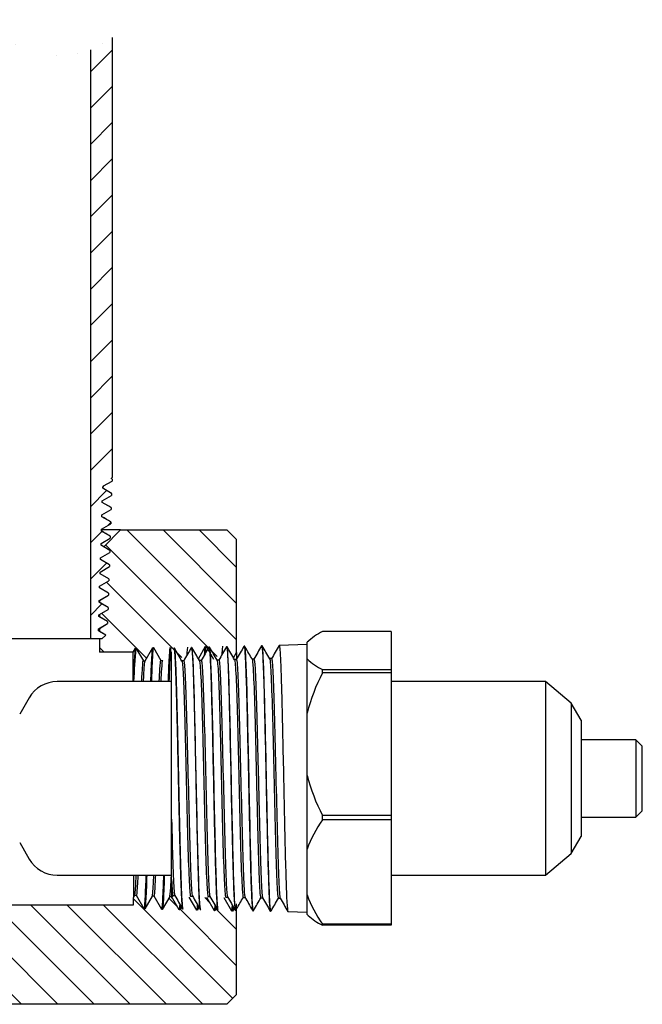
# Paper-space layout 'Blatt1' of a CAD drawing. Header units: millimetres. Extents: x 1 to 1549, y -85 to 184.
# Tile 9 of 9: x 1472 to 1549, y 23 to 145. Entities that reach past the tile are written whole.
import ezdxf

# ---------------------------------------------------------------- set-up
doc = ezdxf.new("R2010")
doc.units = ezdxf.units.MM
for name, color, linetype in [('1.25NPT_ADAPTER', 7, 'Continuous'), ('9157K45_STANDARD', 7, 'Continuous'), ('Default', 7, 'Continuous'), ('IFC-1N25-1N0-SRD', 7, 'Continuous'), ('SRD_FPC_EHEDG_20', 7, 'Continuous')]:
    doc.layers.add(name, color=color, linetype=linetype)

# ---------------------------------------------------------------- blocks, each defined once
blk = doc.blocks.new('SE19')
at = {"layer": '9157K45_STANDARD', "linetype": 'Continuous'}
h = blk.add_hatch(dxfattribs=at)
h.set_pattern_fill('LINE', angle=45, style=0)
edge = h.paths.add_edge_path()
edge.add_arc((1476.94, 151.53), 11.13, 290.9322, 306.8699, ccw=False)
edge.add_line((1480.92, 141.13), (1480.92, 68.12))
edge.add_line((1480.92, 68.12), (1482.36, 68.12))
edge.add_line((1482.36, 68.12), (1482.84, 68.58))
edge.add_line((1482.84, 68.58), (1481.91, 69.11))
edge.add_line((1481.91, 69.11), (1481.91, 69.34))
edge.add_line((1481.91, 69.34), (1483.06, 70))
edge.add_line((1483.06, 70), (1483.06, 70.25))
edge.add_line((1483.06, 70.25), (1481.96, 70.88))
edge.add_line((1481.96, 70.88), (1481.96, 71.1))
edge.add_line((1481.96, 71.1), (1483.11, 71.77))
edge.add_line((1483.11, 71.77), (1483.12, 72.01))
edge.add_line((1483.12, 72.01), (1482.02, 72.65))
edge.add_line((1482.02, 72.65), (1482.02, 72.87))
edge.add_line((1482.02, 72.87), (1483.17, 73.53))
edge.add_line((1483.17, 73.53), (1483.17, 73.78))
edge.add_line((1483.17, 73.78), (1482.07, 74.42))
edge.add_line((1482.07, 74.42), (1482.07, 74.64))
edge.add_line((1482.07, 74.64), (1483.22, 75.3))
edge.add_line((1483.22, 75.3), (1483.23, 75.55))
edge.add_line((1483.23, 75.55), (1482.13, 76.18))
edge.add_line((1482.13, 76.18), (1482.13, 76.4))
edge.add_line((1482.13, 76.4), (1483.28, 77.07))
edge.add_line((1483.28, 77.07), (1483.28, 77.31))
edge.add_line((1483.28, 77.31), (1482.18, 77.95))
edge.add_line((1482.18, 77.95), (1482.18, 78.17))
edge.add_line((1482.18, 78.17), (1483.33, 78.83))
edge.add_line((1483.33, 78.83), (1483.34, 79.08))
edge.add_line((1483.34, 79.08), (1482.24, 79.72))
edge.add_line((1482.24, 79.72), (1482.24, 79.94))
edge.add_line((1482.24, 79.94), (1483.39, 80.6))
edge.add_line((1483.39, 80.6), (1483.39, 80.85))
edge.add_line((1483.39, 80.85), (1482.29, 81.48))
edge.add_line((1482.29, 81.48), (1482.29, 81.7))
edge.add_line((1482.29, 81.7), (1483.44, 82.37))
edge.add_line((1483.44, 82.37), (1483.45, 82.61))
edge.add_line((1483.45, 82.61), (1482.35, 83.25))
edge.add_line((1482.35, 83.25), (1482.35, 83.47))
edge.add_line((1482.35, 83.47), (1483.5, 84.13))
edge.add_line((1483.5, 84.13), (1483.5, 84.38))
edge.add_line((1483.5, 84.38), (1482.4, 85.02))
edge.add_line((1482.4, 85.02), (1482.4, 85.24))
edge.add_line((1482.4, 85.24), (1483.55, 85.9))
edge.add_line((1483.55, 85.9), (1483.56, 86.15))
edge.add_line((1483.56, 86.15), (1482.46, 86.78))
edge.add_line((1482.46, 86.78), (1482.46, 86.96))
edge.add_line((1482.46, 86.96), (1482.56, 87.06))
edge.add_line((1482.56, 87.06), (1483.61, 87.67))
edge.add_line((1483.61, 87.67), (1483.61, 87.92))
edge.add_line((1483.61, 87.92), (1483.48, 87.99))
edge.add_line((1483.48, 87.99), (1483.62, 88.13))
edge.add_line((1483.62, 88.13), (1483.62, 142.63))
at = {"layer": 'IFC-1N25-1N0-SRD', "linetype": 'Continuous'}
h = blk.add_hatch(dxfattribs=at)
h.set_pattern_fill('LINE', angle=135, style=0)
h.paths.add_polyline_path([(1496.44, 65.6), (1497.39, 67.25), (1497.46, 67.25), (1498.38, 65.66), (1498.61, 65.66), (1499.06, 66.43), (1499.06, 80.42), (1497.86, 81.62), (1484.66, 81.62), (1482.57, 79.53), (1483.34, 79.08), (1483.33, 78.83), (1482.18, 78.17), (1482.18, 77.95), (1483.28, 77.31), (1483.28, 77.07), (1482.13, 76.4), (1482.13, 76.18), (1483.23, 75.55), (1483.22, 75.3), (1482.07, 74.64), (1482.07, 74.42), (1483.17, 73.78), (1483.17, 73.53), (1482.04, 72.88), (1482.04, 72.64), (1483.12, 72.01), (1483.11, 71.77), (1482.04, 71.14), (1482.04, 70.84), (1483.06, 70.25), (1483.06, 70), (1482.04, 69.41), (1482.04, 69.04), (1482.83, 68.58), (1482.36, 68.12), (1482.04, 68.12), (1482.04, 66.48), (1486.22, 66.48), (1486.22, 66.48), (1486.5, 66.97), (1486.57, 66.97), (1487.49, 65.38), (1487.73, 65.38), (1488.68, 67.03), (1488.75, 67.03), (1489.67, 65.43), (1489.9, 65.43), (1490.86, 67.08), (1490.92, 67.08), (1491.84, 65.49), (1492.08, 65.49), (1493.03, 67.14), (1493.1, 67.14), (1494.02, 65.55), (1494.26, 65.55), (1495.21, 67.19), (1495.28, 67.2), (1496.2, 65.6)])
h = blk.add_hatch(dxfattribs=at)
h.set_pattern_fill('LINE', angle=135, style=0)
h.paths.add_polyline_path([(1499.06, 24.02), (1499.06, 35.26), (1498.54, 34.36), (1498.48, 34.37), (1497.52, 36.01), (1497.29, 36.01), (1496.37, 34.42), (1496.3, 34.42), (1495.35, 36.07), (1495.11, 36.07), (1494.19, 34.48), (1494.12, 34.48), (1493.17, 36.12), (1492.93, 36.12), (1492.01, 34.53), (1491.94, 34.53), (1490.99, 36.18), (1490.76, 36.18), (1489.83, 34.59), (1489.77, 34.59), (1488.82, 36.24), (1488.58, 36.24), (1487.66, 34.64), (1487.59, 34.64), (1486.64, 36.29), (1486.4, 36.29), (1486.26, 36.05), (1486.26, 35.17), (1454.26, 35.17), (1449.71, 36.82), (1393.27, 36.82), (1390.16, 38.61), (1389.69, 38.13), (1389.09, 39.17), (1388.87, 39.17), (1388.2, 38.02), (1387.95, 38.01), (1387.32, 39.11), (1387.1, 39.11), (1386.44, 37.97), (1386.19, 37.96), (1385.55, 39.06), (1385.33, 39.06), (1384.67, 37.91), (1384.42, 37.9), (1383.79, 39), (1383.56, 39), (1382.9, 37.86), (1382.65, 37.85), (1382.02, 38.95), (1381.8, 38.95), (1381.13, 37.8), (1380.89, 37.79), (1380.25, 38.89), (1380.03, 38.89), (1379.37, 37.75), (1379.12, 37.74), (1378.48, 38.84), (1378.26, 38.84), (1377.6, 37.69), (1377.35, 37.68), (1376.72, 38.78), (1376.5, 38.78), (1375.83, 37.64), (1375.59, 37.63), (1375.06, 38.54), (1375.06, 24.02), (1376.26, 22.82), (1497.86, 22.82)])
at = {"layer": '1.25NPT_ADAPTER', "color": 7, "linetype": 'Continuous'}
for p, q in [((1518.21, 69.03), (1509.7, 69.03)), ((1518.21, 69.03), (1518.21, 64.29)), ((1497.86, 67.14), (1497.8, 67.14)), ((1500.06, 67.2), (1499.98, 67.19)), ((1502.21, 67.25), (1502.16, 67.25)), ((1507.81, 67.4), (1504.33, 67.31)), ((1507.91, 67.8), (1507.81, 67.7)), ((1507.81, 67.7), (1507.81, 67.7)), ((1507.81, 67.28), (1507.81, 67.7)), ((1507.81, 66.04), (1507.81, 67.28)), ((1490.98, 45.76), (1490.98, 66.49)), ((1491.35, 66.97), (1491.27, 66.97)), ((1493.5, 67.03), (1493.45, 67.03)), ((1495.7, 67.08), (1495.62, 67.08)), ((1507.81, 65.63), (1507.81, 66.04)), ((1492.49, 65.38), (1492.26, 65.38)), ((1494.67, 65.43), (1494.44, 65.43)), ((1496.85, 65.49), (1496.62, 65.49)), ((1499.03, 65.55), (1498.8, 65.55)), ((1501.2, 65.6), (1500.97, 65.6)), ((1503.38, 65.66), (1503.15, 65.66)), ((1507.81, 58.92), (1507.81, 65.63)), ((1518.21, 64.29), (1509.7, 64.29)), ((1509.7, 63.89), (1509.7, 64.29)), ((1518.21, 63.89), (1509.7, 63.89)), ((1518.21, 64.29), (1518.21, 63.89)), ((1518.21, 63.89), (1518.21, 46.24)), ((1507.81, 57.37), (1507.81, 58.92)), ((1507.81, 52.75), (1507.81, 57.37)), ((1507.81, 51.2), (1507.81, 52.75)), ((1507.81, 42.05), (1507.81, 51.2)), ((1490.98, 38.29), (1490.98, 45.76)), ((1518.21, 46.24), (1509.7, 46.24)), ((1509.7, 45.68), (1509.7, 46.24)), ((1518.21, 45.68), (1509.7, 45.68)), ((1518.21, 46.24), (1518.21, 45.68)), ((1518.21, 45.68), (1518.21, 32.76)), ((1507.81, 40.91), (1507.81, 42.05)), ((1507.81, 37.53), (1507.81, 40.91)), ((1490.98, 38.29), (1490.98, 35.96)), ((1507.81, 36.4), (1507.81, 37.53)), ((1490.99, 35.97), (1491.18, 36.29)), ((1491.17, 36.29), (1491.4, 36.29)), ((1493.35, 36.24), (1493.58, 36.24)), ((1495.52, 36.18), (1495.75, 36.18)), ((1497.7, 36.12), (1497.93, 36.12)), ((1499.88, 36.07), (1500.11, 36.07)), ((1502.05, 36.01), (1502.28, 36.01)), ((1504.23, 35.96), (1504.46, 35.96)), ((1507.81, 33.94), (1507.81, 36.4)), ((1492.36, 34.64), (1492.43, 34.64)), ((1494.54, 34.59), (1494.6, 34.59)), ((1496.71, 34.53), (1496.78, 34.53)), ((1498.89, 34.48), (1498.95, 34.48)), ((1501.07, 34.42), (1501.14, 34.42)), ((1503.24, 34.37), (1503.31, 34.36)), ((1505.42, 34.31), (1507.81, 34.25)), ((1507.81, 33.94), (1507.91, 33.84)), ((1518.21, 32.76), (1509.7, 32.76)), ((1509.7, 32.61), (1509.7, 32.76)), ((1518.21, 32.61), (1509.7, 32.61)), ((1518.21, 32.76), (1518.21, 32.61))]:
    blk.add_line(p, q, dxfattribs=at)
for centre, radius, start, end in [((1512.86, 62.52), 7.23, 115.9157, 134.3304), ((1512.86, 70.8), 7.23, 225.6696, 244.0843), ((1530.66, 53.05), 23.6, 152.6619, 165.5915), ((1530.66, 57.07), 23.6, 194.4085, 207.3381), ((1521.75, 37.09), 14.8, 144.52, 160.4314), ((1521.75, 41.35), 14.8, 199.5686, 215.48), ((1512.86, 39.12), 7.23, 226.8146, 244.0843)]:
    blk.add_arc(centre, radius, start, end, dxfattribs=at)
for points in [[(1497.79, 67.13), (1497.47, 66.58), (1497.16, 66.04), (1496.84, 65.49)], [(1498.8, 65.53), (1498.49, 66.07), (1498.18, 66.6), (1497.88, 67.14)], [(1499.96, 67.18), (1499.65, 66.64), (1499.34, 66.09), (1499.02, 65.55)], [(1500.98, 65.59), (1500.73, 66.02), (1500.42, 66.56), (1500.05, 67.19)], [(1502.14, 67.24), (1501.83, 66.7), (1501.51, 66.15), (1501.2, 65.6)], [(1503.16, 65.65), (1502.85, 66.18), (1502.54, 66.72), (1502.23, 67.25)], [(1504.32, 67.29), (1504.01, 66.75), (1503.69, 66.21), (1503.37, 65.66)], [(1492.27, 65.37), (1491.96, 65.9), (1491.65, 66.44), (1491.34, 66.97)], [(1493.43, 67.02), (1493.12, 66.47), (1492.8, 65.93), (1492.49, 65.38)], [(1494.45, 65.42), (1494.14, 65.96), (1493.83, 66.49), (1493.52, 67.03)], [(1495.61, 67.07), (1495.3, 66.53), (1494.98, 65.98), (1494.66, 65.43)], [(1496.63, 65.48), (1496.32, 66.01), (1496.01, 66.55), (1495.7, 67.08)], [(1491.39, 36.31), (1491.71, 35.75), (1492.03, 35.2), (1492.34, 34.66)], [(1493.57, 36.25), (1493.89, 35.7), (1494.21, 35.15), (1494.52, 34.6)], [(1495.75, 36.19), (1496.07, 35.64), (1496.38, 35.09), (1496.7, 34.55)], [(1497.92, 36.14), (1498.24, 35.58), (1498.56, 35.03), (1498.88, 34.49)], [(1499.06, 34.64), (1499.33, 35.12), (1499.61, 35.59), (1499.88, 36.07)], [(1500.1, 36.08), (1500.38, 35.6), (1500.7, 35.05), (1501.05, 34.43)], [(1501.15, 34.44), (1501.47, 34.99), (1501.78, 35.52), (1502.06, 36.01)], [(1502.28, 36.03), (1502.6, 35.47), (1502.91, 34.92), (1503.23, 34.38)], [(1503.32, 34.37), (1503.63, 34.9), (1503.93, 35.43), (1504.24, 35.96)], [(1504.45, 35.97), (1504.77, 35.42), (1505.09, 34.87), (1505.41, 34.32)]]:
    blk.add_open_spline(points, degree=3, dxfattribs=at)
for points, knots in [([(1497.8, 67.14), (1497.81, 67.14), (1497.85, 67.09), (1497.94, 66.17), (1498.07, 62.8), (1498.2, 57.56), (1498.33, 51.31), (1498.46, 45.33), (1498.57, 40.57), (1498.67, 37.25), (1498.77, 35.32), (1498.84, 34.58), (1498.87, 34.48), (1498.89, 34.48)], [0.45027742, 0.45027742, 0.45027742, 0.45027742, 0.45129812, 0.45940906, 0.46789155, 0.47674524, 0.48592475, 0.49431483, 0.50191248, 0.50871496, 0.5147198, 0.51992486, 0.52252233, 0.52252233, 0.52252233, 0.52252233]), ([(1498.96, 34.48), (1498.93, 34.48), (1498.86, 34.8), (1498.74, 36.99), (1498.6, 41.9), (1498.46, 48.3), (1498.31, 55.16), (1498.17, 61.33), (1498.02, 65.74), (1497.92, 67.06), (1497.86, 67.14), (1497.86, 67.14)], [0.38662298, 0.38662298, 0.38662298, 0.38662298, 0.39192191, 0.4027843, 0.41370525, 0.42468471, 0.43572263, 0.44681896, 0.45797364, 0.46918663, 0.47080264, 0.47080264, 0.47080264, 0.47080264]), ([(1499.96, 67.18), (1499.98, 67.2), (1500.03, 67.17), (1500.11, 66.2), (1500.23, 63.25), (1500.35, 58.88), (1500.47, 53.54), (1500.59, 47.83), (1500.7, 42.47), (1500.82, 38.08), (1500.94, 35.18), (1501.02, 34.44), (1501.06, 34.42), (1501.07, 34.42)], [0.59416922, 0.59416922, 0.59416922, 0.59416922, 0.59649845, 0.60418247, 0.6118679, 0.61955474, 0.6274773, 0.63540131, 0.64332678, 0.6512537, 0.65917774, 0.66710328, 0.66751078, 0.66751078, 0.66751078, 0.66751078]), ([(1501.14, 34.42), (1501.11, 34.42), (1501.04, 34.76), (1500.93, 37.01), (1500.79, 42.02), (1500.65, 48.52), (1500.5, 55.43), (1500.36, 61.59), (1500.22, 65.92), (1500.11, 67.14), (1500.06, 67.2), (1500.06, 67.2)], [0.21787442, 0.21787442, 0.21787442, 0.21787442, 0.22330729, 0.23430686, 0.24534856, 0.25643233, 0.26755814, 0.27872593, 0.28993567, 0.30118731, 0.3023362, 0.3023362, 0.3023362, 0.3023362]), ([(1502.14, 67.24), (1502.16, 67.27), (1502.23, 67.12), (1502.34, 65.29), (1502.48, 60.85), (1502.6, 55.36), (1502.72, 49.68), (1502.84, 44.13), (1502.96, 39.36), (1503.08, 35.91), (1503.17, 34.54), (1503.23, 34.37), (1503.24, 34.37)], [0.73922244, 0.73922244, 0.73922244, 0.73922244, 0.74310799, 0.7525998, 0.76209368, 0.7700168, 0.77794138, 0.78586746, 0.79379502, 0.80171978, 0.80964598, 0.81275869, 0.81275869, 0.81275869, 0.81275869]), ([(1503.31, 34.37), (1503.29, 34.37), (1503.23, 34.58), (1503.13, 36.19), (1503, 40.07), (1502.87, 45.36), (1502.75, 51.39), (1502.62, 57.36), (1502.49, 62.48), (1502.36, 66.06), (1502.27, 67.17), (1502.22, 67.25), (1502.21, 67.25)], [0.04829258, 0.04829258, 0.04829258, 0.04829258, 0.05245121, 0.06220022, 0.07198194, 0.08179636, 0.09164345, 0.1015232, 0.11143558, 0.12138057, 0.13135816, 0.13316883, 0.13316883, 0.13316883, 0.13316883]), ([(1504.32, 67.3), (1504.33, 67.32), (1504.36, 67.29), (1504.41, 66.98), (1504.45, 66.4), (1504.49, 65.64), (1504.53, 64.76), (1504.56, 63.84), (1504.59, 62.91), (1504.62, 62.02), (1504.64, 61.19), (1504.66, 60.47), (1504.71, 58.49), (1504.79, 54.81), (1504.91, 49.21), (1505.02, 43.78), (1505.14, 39.14), (1505.26, 35.8), (1505.35, 34.48), (1505.4, 34.31), (1505.42, 34.31)], [0.88460628, 0.88460628, 0.88460628, 0.88460628, 0.88725525, 0.89047819, 0.89346022, 0.89620122, 0.89870106, 0.90095964, 0.90297685, 0.90475262, 0.90628686, 0.9075795, 0.9086305, 0.91643528, 0.92424148, 0.93204909, 0.93985812, 0.94766856, 0.95548042, 0.95851802, 0.95851802, 0.95851802, 0.95851802]), ([(1491.27, 66.97), (1491.27, 66.97), (1491.28, 66.97), (1491.29, 66.95), (1491.3, 66.9), (1491.32, 66.82), (1491.33, 66.71), (1491.35, 66.57), (1491.36, 66.41), (1491.38, 66.21), (1491.39, 66), (1491.4, 65.76), (1491.42, 65.49), (1491.43, 65.21), (1491.45, 64.9), (1491.46, 64.57), (1491.47, 64.22), (1491.49, 63.85), (1491.5, 63.47), (1491.52, 63.07), (1491.53, 62.65), (1491.54, 62.22), (1491.55, 61.77), (1491.57, 61.32), (1491.58, 60.85), (1491.59, 60.37), (1491.61, 59.88), (1491.62, 59.38), (1491.63, 58.88), (1491.64, 58.37), (1491.66, 57.85), (1491.67, 57.33), (1491.68, 56.8), (1491.69, 56.27), (1491.71, 55.74), (1491.72, 55.21), (1491.73, 54.68), (1491.74, 54.14), (1491.75, 53.61), (1491.76, 53.08), (1491.78, 52.55), (1491.79, 52.02), (1491.8, 51.5), (1491.81, 50.98), (1491.82, 50.47), (1491.83, 49.96), (1491.84, 49.45), (1491.85, 48.95), (1491.86, 48.46), (1491.87, 47.97), (1491.88, 47.5), (1491.89, 47.02), (1491.9, 46.56), (1491.92, 46.11), (1491.93, 45.66), (1491.94, 45.22), (1491.94, 44.79), (1491.95, 44.37), (1491.96, 43.96), (1491.97, 43.56), (1491.98, 43.17), (1491.99, 42.78), (1492, 42.41), (1492.01, 42.05), (1492.02, 41.7), (1492.03, 41.35), (1492.04, 41.02), (1492.05, 40.7), (1492.06, 40.39), (1492.06, 40.08), (1492.07, 39.79), (1492.08, 39.51), (1492.09, 39.24), (1492.1, 38.97), (1492.11, 38.72), (1492.11, 38.47), (1492.12, 38.24), (1492.13, 38.01), (1492.14, 37.8), (1492.14, 37.59), (1492.15, 37.39), (1492.16, 37.2), (1492.17, 37.02), (1492.17, 36.85), (1492.18, 36.69), (1492.19, 36.53), (1492.19, 36.38), (1492.2, 36.24), (1492.21, 36.11), (1492.21, 35.98), (1492.22, 35.86), (1492.23, 35.75), (1492.23, 35.65), (1492.24, 35.55), (1492.25, 35.46), (1492.25, 35.37), (1492.26, 35.29), (1492.26, 35.22), (1492.27, 35.15), (1492.28, 35.09), (1492.28, 35.03), (1492.29, 34.98), (1492.29, 34.93), (1492.3, 34.88), (1492.3, 34.85), (1492.31, 34.81), (1492.31, 34.78), (1492.32, 34.75), (1492.32, 34.73), (1492.33, 34.71), (1492.33, 34.69), (1492.34, 34.68), (1492.34, 34.66), (1492.34, 34.66), (1492.35, 34.65), (1492.35, 34.65), (1492.35, 34.64), (1492.36, 34.64), (1492.36, 34.64)], [0.01877173, 0.01877173, 0.01877173, 0.01877173, 0.01900253, 0.01999679, 0.02098459, 0.02196591, 0.02294077, 0.02390915, 0.02487106, 0.0258265, 0.02677547, 0.02771796, 0.02865398, 0.02958353, 0.0305066, 0.0314232, 0.03233332, 0.03323696, 0.03413413, 0.03502483, 0.03590904, 0.03678678, 0.03765804, 0.03852282, 0.03938113, 0.04023295, 0.04107829, 0.04191716, 0.04274954, 0.04357545, 0.04439487, 0.04520781, 0.04601427, 0.04681424, 0.04760773, 0.04839474, 0.04917527, 0.04994931, 0.05071687, 0.05147794, 0.05223253, 0.05298063, 0.05372225, 0.05445738, 0.05518602, 0.05590818, 0.05662384, 0.05733303, 0.05803572, 0.05873192, 0.05942164, 0.06010487, 0.06078161, 0.06145186, 0.06211561, 0.06277288, 0.06342366, 0.06406795, 0.06470574, 0.06533705, 0.06596186, 0.06658018, 0.067192, 0.06779734, 0.06839618, 0.06898853, 0.06957438, 0.07015374, 0.07072661, 0.07129298, 0.07185285, 0.07240624, 0.07295312, 0.07349351, 0.07402741, 0.07455481, 0.07507571, 0.07559011, 0.07609802, 0.07659943, 0.07709435, 0.07758276, 0.07806468, 0.0785401, 0.07900902, 0.07947145, 0.07992737, 0.0803768, 0.08081972, 0.08125615, 0.08168608, 0.0821095, 0.08252643, 0.08293686, 0.08334079, 0.08373821, 0.08412914, 0.08451356, 0.08489148, 0.0852629, 0.08562782, 0.08598624, 0.08633816, 0.08668357, 0.08702248, 0.08735489, 0.0876808, 0.0880002, 0.0883131, 0.0886195, 0.08891939, 0.08921278, 0.08949967, 0.08978005, 0.09005393, 0.09032131, 0.09058218, 0.09062, 0.09062, 0.09062, 0.09062]), ([(1492.43, 34.64), (1492.42, 34.64), (1492.4, 34.68), (1492.37, 34.85), (1492.34, 35.17), (1492.31, 35.63), (1492.27, 36.23), (1492.24, 36.96), (1492.21, 37.81), (1492.18, 38.77), (1492.14, 39.85), (1492.11, 41.03), (1492.08, 42.29), (1492.05, 43.64), (1492.01, 45.05), (1491.98, 46.52), (1491.95, 48.03), (1491.92, 49.57), (1491.88, 51.12), (1491.85, 52.67), (1491.82, 54.21), (1491.78, 55.72), (1491.75, 57.19), (1491.72, 58.59), (1491.68, 59.93), (1491.65, 61.18), (1491.62, 62.34), (1491.58, 63.39), (1491.55, 64.32), (1491.51, 65.13), (1491.48, 65.8), (1491.45, 66.33), (1491.41, 66.7), (1491.38, 66.93), (1491.36, 66.97), (1491.35, 66.97)], [0.88944582, 0.88944582, 0.88944582, 0.88944582, 0.89142695, 0.89392407, 0.89642549, 0.89893121, 0.90144123, 0.90395555, 0.90647417, 0.90899708, 0.91152429, 0.91405579, 0.91659159, 0.91913169, 0.92167607, 0.92422475, 0.92677772, 0.92933498, 0.93189653, 0.93446237, 0.9370325, 0.93960692, 0.94218562, 0.94476861, 0.94735588, 0.94994744, 0.95254328, 0.95514341, 0.95774781, 0.9603565, 0.96296947, 0.96558672, 0.96820824, 0.97083405, 0.97332028, 0.97332028, 0.97332028, 0.97332028]), ([(1493.45, 67.03), (1493.45, 67.03), (1493.49, 66.98), (1493.56, 66.36), (1493.66, 64.35), (1493.75, 61.49), (1493.83, 58.06), (1493.92, 54.33), (1494, 50.58), (1494.07, 47), (1494.15, 43.76), (1494.22, 40.97), (1494.28, 38.68), (1494.35, 36.92), (1494.4, 35.68), (1494.46, 34.92), (1494.5, 34.63), (1494.53, 34.59), (1494.54, 34.59)], [0.16228038, 0.16228038, 0.16228038, 0.16228038, 0.16344276, 0.16987816, 0.17608568, 0.18206507, 0.18781608, 0.19333846, 0.198632, 0.20369645, 0.20853162, 0.21313729, 0.21751328, 0.2216594, 0.22557548, 0.22926135, 0.23271686, 0.23422565, 0.23422565, 0.23422565, 0.23422565]), ([(1494.6, 34.59), (1494.57, 34.59), (1494.5, 34.98), (1494.37, 37.52), (1494.22, 42.92), (1494.07, 49.7), (1493.92, 56.65), (1493.78, 62.55), (1493.64, 66.23), (1493.55, 67.03), (1493.5, 67.03)], [0.72238657, 0.72238657, 0.72238657, 0.72238657, 0.72836026, 0.73975381, 0.7511043, 0.76241175, 0.77367619, 0.78489766, 0.79607618, 0.80595241, 0.80595241, 0.80595241, 0.80595241]), ([(1495.62, 67.08), (1495.65, 67.08), (1495.71, 66.83), (1495.81, 65.16), (1495.93, 61.48), (1496.05, 56.5), (1496.17, 50.77), (1496.29, 45), (1496.41, 39.96), (1496.54, 36.26), (1496.64, 34.74), (1496.69, 34.53), (1496.71, 34.53)], [0.3061084, 0.3061084, 0.3061084, 0.3061084, 0.3102537, 0.3181798, 0.32610738, 0.33403644, 0.34215815, 0.35028143, 0.35840629, 0.36653273, 0.37466077, 0.37808471, 0.37808471, 0.37808471, 0.37808471]), ([(1496.78, 34.53), (1496.76, 34.53), (1496.68, 34.91), (1496.56, 37.34), (1496.42, 42.6), (1496.27, 49.28), (1496.13, 56.22), (1495.98, 62.21), (1495.84, 66.17), (1495.75, 67.09), (1495.7, 67.08)], [0.55478798, 0.55478798, 0.55478798, 0.55478798, 0.56056742, 0.57181647, 0.5830531, 0.59427731, 0.60548909, 0.61668844, 0.62787537, 0.6386558, 0.6386558, 0.6386558, 0.6386558]), ([(1492.27, 65.37), (1492.32, 65.28), (1492.38, 64.67), (1492.49, 62.46), (1492.54, 60.8), (1492.66, 56.81), (1492.71, 54.5), (1492.83, 49.75), (1492.88, 47.32), (1493, 42.93), (1493.05, 40.97), (1493.17, 37.97), (1493.22, 36.94), (1493.3, 36.32), (1493.32, 36.24), (1493.35, 36.24)], [0.09280865, 0.09280865, 0.09280865, 0.09280865, 0.10426448, 0.10426448, 0.11653483, 0.11653483, 0.12880518, 0.12880518, 0.14107553, 0.14107553, 0.15334588, 0.15334588, 0.16561623, 0.16561623, 0.17030809, 0.17030809, 0.17030809, 0.17030809]), ([(1492.49, 65.38), (1492.5, 65.38), (1492.5, 65.38), (1492.55, 65.36), (1492.61, 64.74), (1492.72, 62.46), (1492.78, 60.8), (1492.89, 56.81), (1492.95, 54.5), (1493.06, 49.75), (1493.12, 47.32), (1493.23, 42.93), (1493.29, 40.97), (1493.4, 37.97), (1493.46, 36.94), (1493.53, 36.36), (1493.55, 36.28), (1493.57, 36.25)], [0.10707423, 0.10707423, 0.10707423, 0.10707423, 0.10727567, 0.10727567, 0.11933951, 0.11933951, 0.13140336, 0.13140336, 0.1434672, 0.1434672, 0.15553104, 0.15553104, 0.16759488, 0.16759488, 0.17965873, 0.17965873, 0.18325541, 0.18325541, 0.18325541, 0.18325541]), ([(1494.45, 65.42), (1494.46, 65.41), (1494.46, 65.39), (1494.53, 65.1), (1494.58, 64.25), (1494.7, 61.56), (1494.75, 59.72), (1494.87, 55.48), (1494.92, 53.09), (1495.04, 48.3), (1495.09, 45.91), (1495.21, 41.71), (1495.26, 39.89), (1495.38, 37.27), (1495.43, 36.45), (1495.5, 36.2), (1495.51, 36.18), (1495.52, 36.18)], [0.24989381, 0.24989381, 0.24989381, 0.24989381, 0.25150868, 0.25150868, 0.26377902, 0.26377902, 0.27604937, 0.27604937, 0.28831972, 0.28831972, 0.30059007, 0.30059007, 0.31286042, 0.31286042, 0.32513077, 0.32513077, 0.32736255, 0.32736255, 0.32736255, 0.32736255]), ([(1494.67, 65.43), (1494.68, 65.43), (1494.7, 65.41), (1494.76, 65.1), (1494.82, 64.25), (1494.94, 61.56), (1494.99, 59.72), (1495.11, 55.48), (1495.16, 53.09), (1495.28, 48.3), (1495.33, 45.91), (1495.45, 41.71), (1495.5, 39.89), (1495.62, 37.27), (1495.67, 36.45), (1495.73, 36.22), (1495.74, 36.2), (1495.75, 36.19)], [0.26151207, 0.26151207, 0.26151207, 0.26151207, 0.26410562, 0.26410562, 0.27616946, 0.27616946, 0.28823331, 0.28823331, 0.30029715, 0.30029715, 0.31236099, 0.31236099, 0.32442483, 0.32442483, 0.33648868, 0.33648868, 0.33768415, 0.33768415, 0.33768415, 0.33768415]), ([(1496.63, 65.48), (1496.64, 65.44), (1496.66, 65.35), (1496.74, 64.7), (1496.8, 63.62), (1496.91, 60.54), (1496.97, 58.55), (1497.08, 54.09), (1497.14, 51.64), (1497.25, 46.86), (1497.31, 44.54), (1497.42, 40.57), (1497.48, 38.92), (1497.59, 36.71), (1497.64, 36.12), (1497.7, 36.12)], [0.40694854, 0.40694854, 0.40694854, 0.40694854, 0.41102322, 0.41102322, 0.42329357, 0.42329357, 0.43556392, 0.43556392, 0.44783427, 0.44783427, 0.46010462, 0.46010462, 0.47237497, 0.47237497, 0.48444313, 0.48444313, 0.48444313, 0.48444313]), ([(1496.85, 65.49), (1496.87, 65.49), (1496.9, 65.39), (1496.98, 64.7), (1497.03, 63.62), (1497.15, 60.54), (1497.2, 58.55), (1497.32, 54.09), (1497.37, 51.64), (1497.49, 46.86), (1497.54, 44.54), (1497.66, 40.57), (1497.71, 38.92), (1497.82, 36.8), (1497.87, 36.23), (1497.92, 36.14)], [0.41591298, 0.41591298, 0.41591298, 0.41591298, 0.42093557, 0.42093557, 0.43299941, 0.43299941, 0.44506326, 0.44506326, 0.4571271, 0.4571271, 0.46919094, 0.46919094, 0.48125478, 0.48125478, 0.49212868, 0.49212868, 0.49212868, 0.49212868]), ([(1498.8, 65.53), (1498.83, 65.48), (1498.86, 65.26), (1498.95, 64.16), (1499.01, 62.86), (1499.12, 59.43), (1499.18, 57.29), (1499.29, 52.66), (1499.35, 50.18), (1499.46, 45.46), (1499.52, 43.22), (1499.63, 39.51), (1499.69, 38.05), (1499.79, 36.44), (1499.83, 36.07), (1499.88, 36.07)], [0.56398288, 0.56398288, 0.56398288, 0.56398288, 0.57053776, 0.57053776, 0.58280811, 0.58280811, 0.59507846, 0.59507846, 0.60734881, 0.60734881, 0.61961916, 0.61961916, 0.63188951, 0.63188951, 0.6415147, 0.6415147, 0.6415147, 0.6415147]), ([(1499.03, 65.55), (1499.06, 65.54), (1499.1, 65.32), (1499.19, 64.16), (1499.24, 62.86), (1499.36, 59.43), (1499.41, 57.29), (1499.53, 52.66), (1499.58, 50.18), (1499.7, 45.46), (1499.75, 43.22), (1499.87, 39.51), (1499.92, 38.05), (1500.02, 36.51), (1500.06, 36.15), (1500.1, 36.08)], [0.57031532, 0.57031532, 0.57031532, 0.57031532, 0.57776552, 0.57776552, 0.58982936, 0.58982936, 0.60189321, 0.60189321, 0.61395705, 0.61395705, 0.62602089, 0.62602089, 0.63808473, 0.63808473, 0.64655174, 0.64655174, 0.64655174, 0.64655174]), ([(1500.98, 65.59), (1501.02, 65.52), (1501.06, 65.13), (1501.16, 63.49), (1501.22, 61.99), (1501.33, 58.22), (1501.39, 55.96), (1501.5, 51.2), (1501.56, 48.71), (1501.67, 44.09), (1501.73, 41.96), (1501.84, 38.56), (1501.9, 37.3), (1501.99, 36.16), (1502.03, 35.96), (1502.07, 36.03)], [0.72102144, 0.72102144, 0.72102144, 0.72102144, 0.73005231, 0.73005231, 0.74232266, 0.74232266, 0.75459301, 0.75459301, 0.76686336, 0.76686336, 0.77913371, 0.77913371, 0.79140406, 0.79140406, 0.79959026, 0.79959026, 0.79959026, 0.79959026]), ([(1501.2, 65.6), (1501.25, 65.6), (1501.3, 65.2), (1501.4, 63.49), (1501.46, 61.99), (1501.57, 58.22), (1501.63, 55.96), (1501.74, 51.2), (1501.8, 48.71), (1501.91, 44.09), (1501.97, 41.96), (1502.08, 38.56), (1502.14, 37.3), (1502.22, 36.27), (1502.25, 36.08), (1502.28, 36.03)], [0.72471939, 0.72471939, 0.72471939, 0.72471939, 0.73459547, 0.73459547, 0.74665931, 0.74665931, 0.75872315, 0.75872315, 0.770787, 0.770787, 0.78285084, 0.78285084, 0.79491468, 0.79491468, 0.80095466, 0.80095466, 0.80095466, 0.80095466]), ([(1503.16, 65.65), (1503.21, 65.56), (1503.26, 64.94), (1503.37, 62.69), (1503.43, 60.99), (1503.54, 56.93), (1503.6, 54.57), (1503.71, 49.73), (1503.77, 47.25), (1503.88, 42.78), (1503.94, 40.78), (1504.05, 37.73), (1504.11, 36.67), (1504.19, 36.01), (1504.22, 35.93), (1504.25, 35.97)], [0.87808749, 0.87808749, 0.87808749, 0.87808749, 0.88956685, 0.88956685, 0.9018372, 0.9018372, 0.91410755, 0.91410755, 0.9263779, 0.9263779, 0.93864825, 0.93864825, 0.9509186, 0.9509186, 0.95662451, 0.95662451, 0.95662451, 0.95662451]), ([(1503.38, 65.66), (1503.38, 65.66), (1503.38, 65.66), (1503.44, 65.64), (1503.5, 65.01), (1503.61, 62.69), (1503.67, 60.99), (1503.78, 56.93), (1503.84, 54.57), (1503.95, 49.73), (1504.01, 47.25), (1504.12, 42.78), (1504.18, 40.78), (1504.29, 37.73), (1504.35, 36.67), (1504.42, 36.08), (1504.44, 36), (1504.45, 35.97)], [0.87916067, 0.87916067, 0.87916067, 0.87916067, 0.87936158, 0.87936158, 0.89142542, 0.89142542, 0.90348926, 0.90348926, 0.9155531, 0.9155531, 0.92761695, 0.92761695, 0.93968079, 0.93968079, 0.95174463, 0.95174463, 0.95536132, 0.95536132, 0.95536132, 0.95536132]), ([(1490.98, 45.76), (1491.04, 43.77), (1491.09, 41.95), (1491.19, 38.8), (1491.25, 37.55), (1491.33, 36.55), (1491.36, 36.36), (1491.39, 36.31)], [0, 0, 0, 0, 0.01076493, 0.01076493, 0.02282878, 0.02282878, 0.02884973, 0.02884973, 0.02884973, 0.02884973]), ([(1490.98, 38.29), (1491.01, 37.69), (1491.04, 37.22), (1491.1, 36.49), (1491.14, 36.29), (1491.17, 36.29)], [0, 0, 0, 0, 0.00610168, 0.00610168, 0.01326696, 0.01326696, 0.01326696, 0.01326696])]:
    blk.add_open_spline(points, degree=3, knots=knots, dxfattribs=at)
at = {"layer": '9157K45_STANDARD', "color": 7, "linetype": 'Continuous'}
for p, q in [((1483.62, 142.63), (1483.62, 88.13)), ((1480.92, 141.13), (1480.92, 68.12)), ((1483.62, 88.13), (1483.48, 87.99)), ((1483.61, 87.92), (1483.48, 87.99)), ((1483.61, 87.93), (1483.49, 87.99)), ((1483.61, 87.92), (1483.61, 87.67)), ((1482.56, 87.06), (1482.46, 86.96)), ((1482.46, 86.78), (1482.46, 86.96)), ((1483.56, 86.15), (1482.46, 86.78)), ((1482.56, 87.06), (1483.61, 87.67)), ((1482.4, 85.24), (1483.55, 85.9)), ((1483.56, 86.15), (1483.55, 85.9)), ((1482.4, 85.02), (1482.4, 85.24)), ((1483.5, 84.38), (1482.4, 85.02)), ((1483.5, 84.38), (1483.5, 84.13)), ((1482.35, 83.47), (1483.5, 84.13)), ((1482.35, 83.25), (1482.35, 83.47)), ((1483.45, 82.61), (1482.35, 83.25)), ((1482.29, 81.7), (1483.44, 82.37)), ((1483.45, 82.61), (1483.44, 82.37)), ((1482.24, 79.94), (1483.39, 80.6)), ((1482.29, 81.48), (1482.29, 81.7)), ((1483.39, 80.85), (1482.29, 81.48)), ((1483.39, 80.85), (1483.39, 80.6)), ((1482.24, 79.72), (1482.24, 79.94)), ((1483.34, 79.08), (1482.24, 79.72)), ((1482.18, 78.17), (1483.33, 78.83)), ((1482.18, 77.95), (1482.18, 78.17)), ((1483.34, 79.08), (1483.33, 78.83)), ((1482.13, 76.4), (1483.28, 77.07)), ((1483.28, 77.31), (1482.18, 77.95)), ((1483.28, 77.31), (1483.28, 77.07)), ((1482.13, 76.18), (1482.13, 76.4)), ((1483.23, 75.55), (1482.13, 76.18)), ((1482.07, 74.64), (1483.22, 75.3)), ((1482.07, 74.42), (1482.07, 74.64)), ((1483.23, 75.55), (1483.22, 75.3)), ((1482.02, 72.87), (1483.17, 73.53)), ((1483.17, 73.78), (1482.07, 74.42)), ((1483.17, 73.78), (1483.17, 73.53)), ((1482.02, 72.65), (1482.02, 72.87)), ((1483.12, 72.01), (1482.02, 72.65)), ((1483.12, 72.01), (1483.11, 71.77)), ((1481.96, 71.1), (1483.11, 71.77)), ((1481.96, 70.88), (1481.96, 71.1)), ((1483.06, 70.25), (1481.96, 70.88)), ((1481.91, 69.34), (1483.06, 70)), ((1483.06, 70.25), (1483.06, 70)), ((1481.91, 69.11), (1481.91, 69.34)), ((1482.03, 69.05), (1481.91, 69.12)), ((1482.83, 68.58), (1481.91, 69.11)), ((1482.83, 68.58), (1482.36, 68.12)), ((1480.92, 68.12), (1459.6, 68.12)), ((1482.36, 68.12), (1480.92, 68.12))]:
    blk.add_line(p, q, dxfattribs=at)
for centre, radius, start, end in [((1480.42, 64.07), 24.06, 82.3709, 82.3956), ((1477.97, 1.67), 67.09, 85.8387, 85.8388)]:
    blk.add_arc(centre, radius, start, end, dxfattribs=at)
for points in [[(1483.53, 86.17), (1483.17, 86.37), (1482.82, 86.58), (1482.46, 86.79)], [(1483.47, 84.4), (1483.12, 84.61), (1482.76, 84.81), (1482.4, 85.02)], [(1483.42, 82.63), (1483.06, 82.84), (1482.71, 83.05), (1482.35, 83.25)], [(1483.36, 80.87), (1483.01, 81.07), (1482.65, 81.28), (1482.29, 81.49)], [(1483.39, 80.85), (1483.39, 80.85), (1483.38, 80.86), (1483.37, 80.87)], [(1482.55, 79.54), (1482.45, 79.6), (1482.34, 79.66), (1482.24, 79.72)], [(1482.57, 79.53), (1482.56, 79.53), (1482.56, 79.54), (1482.55, 79.54)], [(1482.03, 70.85), (1482.01, 70.86), (1481.99, 70.87), (1481.96, 70.89)]]:
    blk.add_open_spline(points, degree=3, dxfattribs=at)
for points, knots in [([(1483.56, 86.15), (1483.56, 86.15), (1483.56, 86.16), (1483.54, 86.16), (1483.53, 86.17), (1483.53, 86.17)], [0, 0, 0, 0, 0.0103009, 0.02082926, 0.02364418, 0.02364418, 0.02364418, 0.02364418]), ([(1483.5, 84.38), (1483.5, 84.38), (1483.5, 84.39), (1483.49, 84.4), (1483.48, 84.4), (1483.48, 84.4)], [0, 0, 0, 0, 0.01117377, 0.02095029, 0.02364168, 0.02364168, 0.02364168, 0.02364168]), ([(1483.45, 82.61), (1483.45, 82.61), (1483.45, 82.62), (1483.44, 82.63), (1483.42, 82.63)], [0, 0, 0, 0, 0.00038869, 0.02370873, 0.02370873, 0.02370873, 0.02370873])]:
    blk.add_open_spline(points, degree=3, knots=knots, dxfattribs=at)
at = {"layer": 'IFC-1N25-1N0-SRD', "color": 7, "linetype": 'Continuous'}
for p, q in [((1484.66, 81.62), (1482.29, 81.62)), ((1484.66, 81.62), (1482.57, 79.53)), ((1484.66, 81.62), (1497.86, 81.62)), ((1497.86, 81.62), (1499.06, 80.42)), ((1483.34, 79.08), (1482.57, 79.53)), ((1499.06, 66.43), (1499.06, 80.42)), ((1482.18, 78.17), (1483.33, 78.83)), ((1482.18, 77.95), (1482.18, 78.17)), ((1483.34, 79.08), (1483.33, 78.83)), ((1482.13, 76.4), (1483.28, 77.07)), ((1483.28, 77.31), (1482.18, 77.95)), ((1483.28, 77.31), (1483.28, 77.07)), ((1482.13, 76.18), (1482.13, 76.4)), ((1483.23, 75.55), (1482.13, 76.18)), ((1482.07, 74.64), (1483.22, 75.3)), ((1482.07, 74.42), (1482.07, 74.64)), ((1483.23, 75.55), (1483.22, 75.3)), ((1482.04, 72.88), (1483.17, 73.53)), ((1483.17, 73.78), (1482.07, 74.42)), ((1483.17, 73.78), (1483.17, 73.53)), ((1482.04, 72.88), (1482.04, 72.64)), ((1483.12, 72.01), (1482.04, 72.64)), ((1483.12, 72.01), (1483.11, 71.77)), ((1482.04, 71.14), (1483.11, 71.77)), ((1482.04, 71.14), (1482.04, 70.84)), ((1483.06, 70.25), (1482.04, 70.84)), ((1482.04, 69.41), (1483.06, 70)), ((1483.06, 70.25), (1483.06, 70)), ((1482.04, 69.41), (1482.04, 69.04)), ((1482.83, 68.58), (1482.04, 69.04)), ((1482.83, 68.58), (1482.36, 68.12)), ((1482.04, 68.12), (1482.04, 66.48)), ((1482.36, 68.12), (1482.04, 68.12)), ((1494.32, 65.65), (1495.21, 67.19)), ((1495.21, 67.19), (1495.28, 67.2)), ((1495.28, 67.2), (1496.2, 65.6)), ((1486.22, 66.48), (1482.04, 66.48)), ((1486.22, 66.48), (1486.5, 66.97)), ((1486.22, 62.82), (1486.22, 66.48)), ((1486.22, 66.48), (1486.22, 66.48)), ((1486.5, 66.97), (1486.57, 66.97)), ((1486.57, 66.97), (1487.49, 65.38)), ((1487.73, 65.38), (1488.68, 67.03)), ((1488.68, 67.03), (1488.75, 67.03)), ((1488.75, 67.03), (1489.67, 65.43)), ((1498.67, 65.76), (1499.06, 66.43)), ((1499.06, 66.44), (1499.06, 65.62)), ((1487.49, 65.38), (1487.73, 65.38)), ((1489.67, 65.43), (1489.9, 65.43)), ((1486.26, 38.82), (1486.26, 36.05)), ((1486.4, 36.29), (1486.26, 36.05)), ((1486.26, 35.17), (1486.26, 36.05)), ((1486.64, 36.29), (1486.4, 36.29)), ((1487.59, 34.64), (1486.64, 36.29)), ((1488.58, 36.24), (1487.66, 34.64)), ((1488.82, 36.24), (1488.58, 36.24)), ((1489.77, 34.59), (1488.82, 36.24)), ((1490.76, 36.18), (1489.83, 34.59)), ((1490.99, 36.18), (1490.76, 36.18)), ((1491.94, 34.53), (1490.99, 36.18)), ((1494.12, 34.48), (1493.17, 36.12)), ((1496.3, 34.42), (1495.35, 36.07)), ((1498.48, 34.37), (1497.52, 36.01)), ((1454.26, 35.17), (1486.26, 35.17)), ((1487.66, 34.64), (1487.59, 34.64)), ((1489.83, 34.59), (1489.77, 34.59)), ((1492.01, 34.53), (1491.94, 34.53)), ((1492.21, 34.88), (1492.01, 34.53)), ((1494.19, 34.48), (1494.12, 34.48)), ((1494.39, 34.83), (1494.19, 34.48)), ((1496.37, 34.42), (1496.3, 34.42)), ((1496.57, 34.77), (1496.37, 34.42)), ((1498.54, 34.36), (1498.48, 34.37)), ((1498.75, 34.71), (1498.54, 34.36)), ((1499.06, 24.02), (1499.06, 35.26)), ((1499.06, 24.02), (1497.86, 22.82)), ((1497.86, 22.82), (1376.26, 22.82))]:
    blk.add_line(p, q, dxfattribs=at)
for centre, radius, start, end in [((1524.66, 62.28), 38.45, 173.0617, 179.1956), ((1558.92, 59.85), 72.7, 174.3738, 177.6512), ((1254.69, 51.3), 244.38, 356.0272, 356.1797), ((1316.18, 48.17), 182.89, 355.6852, 355.8427)]:
    blk.add_arc(centre, radius, start, end, dxfattribs=at)
for points in [[(1482.57, 79.53), (1482.57, 79.53), (1482.56, 79.54), (1482.55, 79.54)], [(1482.04, 70.84), (1482.04, 70.85), (1482.03, 70.85), (1482.01, 70.86)], [(1482.04, 69.04), (1482.04, 69.05), (1482.03, 69.05), (1482.01, 69.06)]]:
    blk.add_open_spline(points, degree=3, dxfattribs=at)
for points, knots in [([(1495.09, 66.17), (1495.11, 66.47), (1495.12, 66.71), (1495.16, 67.01), (1495.17, 67.1), (1495.18, 67.15)], [0.88679945, 0.88679945, 0.88679945, 0.88679945, 0.9375, 0.9375, 0.97683865, 0.97683865, 0.97683865, 0.97683865]), ([(1495.28, 67.2), (1495.26, 67.2), (1495.23, 67.09), (1495.19, 66.73), (1495.18, 66.54), (1495.16, 66.29)], [0, 0, 0, 0, 0.0625, 0.0625, 0.1060044, 0.1060044, 0.1060044, 0.1060044]), ([(1497.27, 66.22), (1497.28, 66.53), (1497.3, 66.77), (1497.33, 67.07), (1497.35, 67.16), (1497.36, 67.21)], [0.88702374, 0.88702374, 0.88702374, 0.88702374, 0.9375, 0.9375, 0.9768636, 0.9768636, 0.9768636, 0.9768636]), ([(1488.42, 62.82), (1488.44, 63.36), (1488.46, 63.85), (1488.5, 64.88), (1488.52, 65.39), (1488.57, 66.2), (1488.59, 66.51), (1488.63, 66.85), (1488.64, 66.94), (1488.65, 66.99)], [0.7654367, 0.7654367, 0.7654367, 0.7654367, 0.8125, 0.8125, 0.875, 0.875, 0.9375, 0.9375, 0.9780585, 0.9780585, 0.9780585, 0.9780585]), ([(1488.75, 67.03), (1488.72, 67.03), (1488.7, 66.93), (1488.66, 66.51), (1488.63, 66.2), (1488.59, 65.39), (1488.56, 64.89), (1488.52, 63.85), (1488.51, 63.36), (1488.49, 62.82)], [0, 0, 0, 0, 0.0625, 0.0625, 0.125, 0.125, 0.1875, 0.1875, 0.2346118, 0.2346118, 0.2346118, 0.2346118]), ([(1490.6, 62.82), (1490.62, 63.38), (1490.64, 63.89), (1490.67, 64.94), (1490.7, 65.43), (1490.74, 66.25), (1490.77, 66.56), (1490.8, 66.91), (1490.82, 67), (1490.83, 67.05)], [0.7642839, 0.7642839, 0.7642839, 0.7642839, 0.8125, 0.8125, 0.875, 0.875, 0.9375, 0.9375, 0.9795955, 0.9795955, 0.9795955, 0.9795955]), ([(1490.92, 67.08), (1490.9, 67.08), (1490.88, 66.98), (1490.83, 66.56), (1490.81, 66.25), (1490.76, 65.44), (1490.74, 64.93), (1490.7, 63.89), (1490.68, 63.38), (1490.67, 62.82)], [0, 0, 0, 0, 0.0625, 0.0625, 0.125, 0.125, 0.1875, 0.1875, 0.2357062, 0.2357062, 0.2357062, 0.2357062]), ([(1492.91, 66.11), (1492.93, 66.41), (1492.95, 66.65), (1492.98, 66.96), (1492.99, 67.05), (1493.01, 67.1)], [0.88660123, 0.88660123, 0.88660123, 0.88660123, 0.9375, 0.9375, 0.9773881, 0.9773881, 0.9773881, 0.9773881]), ([(1487.28, 62.83), (1487.3, 63.15), (1487.31, 63.45), (1487.38, 64.8), (1487.43, 65.38), (1487.49, 65.38)], [0.8087643, 0.8087643, 0.8087643, 0.8087643, 0.8465712, 0.8465712, 1, 1, 1, 1]), ([(1487.52, 62.82), (1487.53, 63.15), (1487.55, 63.45), (1487.62, 64.8), (1487.67, 65.38), (1487.73, 65.38)], [0.8087328, 0.8087328, 0.8087328, 0.8087328, 0.8465712, 0.8465712, 1, 1, 1, 1]), ([(1489.46, 62.82), (1489.48, 63.44), (1489.51, 63.96), (1489.58, 65.07), (1489.62, 65.43), (1489.67, 65.43)], [0.8070189, 0.8070189, 0.8070189, 0.8070189, 0.8778229, 0.8778229, 1, 1, 1, 1]), ([(1489.69, 62.82), (1489.72, 63.44), (1489.75, 63.96), (1489.82, 65.07), (1489.86, 65.43), (1489.9, 65.43)], [0.8069745, 0.8069745, 0.8069745, 0.8069745, 0.8778229, 0.8778229, 1, 1, 1, 1]), ([(1486.4, 36.29), (1486.42, 36.29), (1486.45, 36.39), (1486.52, 36.98), (1486.56, 37.75), (1486.61, 38.82)], [0, 0, 0, 0, 0.0653224, 0.0653224, 0.1907186, 0.1907186, 0.1907186, 0.1907186]), ([(1486.64, 36.29), (1486.66, 36.29), (1486.69, 36.39), (1486.75, 36.98), (1486.8, 37.75), (1486.85, 38.82)], [0, 0, 0, 0, 0.0653224, 0.0653224, 0.1907218, 0.1907218, 0.1907218, 0.1907218]), ([(1487.59, 34.64), (1487.61, 34.64), (1487.63, 34.75), (1487.68, 35.16), (1487.7, 35.47), (1487.75, 36.28), (1487.77, 36.78), (1487.81, 37.8), (1487.83, 38.29), (1487.84, 38.82)], [0, 0, 0, 0, 0.0625, 0.0625, 0.125, 0.125, 0.1875, 0.1875, 0.2338619, 0.2338619, 0.2338619, 0.2338619]), ([(1487.91, 38.82), (1487.9, 38.29), (1487.88, 37.81), (1487.84, 36.78), (1487.82, 36.28), (1487.77, 35.47), (1487.75, 35.16), (1487.71, 34.82), (1487.7, 34.74), (1487.68, 34.69)], [0.7659668, 0.7659668, 0.7659668, 0.7659668, 0.8125, 0.8125, 0.875, 0.875, 0.9375, 0.9375, 0.9762403, 0.9762403, 0.9762403, 0.9762403]), ([(1488.58, 36.24), (1488.61, 36.24), (1488.65, 36.46), (1488.72, 37.34), (1488.75, 37.99), (1488.79, 38.82)], [0, 0, 0, 0, 0.0965695, 0.0965695, 0.1924403, 0.1924403, 0.1924403, 0.1924403]), ([(1488.82, 36.24), (1488.85, 36.24), (1488.89, 36.46), (1488.96, 37.34), (1488.99, 37.99), (1489.02, 38.82)], [0, 0, 0, 0, 0.0965695, 0.0965695, 0.1924431, 0.1924431, 0.1924431, 0.1924431]), ([(1489.77, 34.59), (1489.79, 34.59), (1489.81, 34.69), (1489.86, 35.11), (1489.88, 35.42), (1489.93, 36.23), (1489.95, 36.74), (1489.99, 37.78), (1490.01, 38.27), (1490.02, 38.82)], [0, 0, 0, 0, 0.0625, 0.0625, 0.125, 0.125, 0.1875, 0.1875, 0.2351405, 0.2351405, 0.2351405, 0.2351405]), ([(1490.09, 38.82), (1490.07, 38.27), (1490.06, 37.77), (1490.02, 36.73), (1489.99, 36.23), (1489.95, 35.42), (1489.93, 35.1), (1489.89, 34.76), (1489.87, 34.67), (1489.86, 34.63)], [0.764914, 0.764914, 0.764914, 0.764914, 0.8125, 0.8125, 0.875, 0.875, 0.9375, 0.9375, 0.9782352, 0.9782352, 0.9782352, 0.9782352]), ([(1490.76, 36.18), (1490.8, 36.18), (1490.85, 36.58), (1490.92, 37.74), (1490.94, 38.24), (1490.97, 38.82)], [0, 0, 0, 0, 0.1278193, 0.1278193, 0.1942089, 0.1942089, 0.1942089, 0.1942089]), ([(1491.94, 34.53), (1491.97, 34.53), (1491.99, 34.64), (1492.02, 34.93), (1492.03, 35.05), (1492.04, 35.18)], [0, 0, 0, 0, 0.0625, 0.0625, 0.09011188, 0.09011188, 0.09011188, 0.09011188]), ([(1492.1, 35.07), (1492.09, 34.99), (1492.09, 34.91), (1492.07, 34.71), (1492.05, 34.62), (1492.04, 34.58)], [0.91755206, 0.91755206, 0.91755206, 0.91755206, 0.9375, 0.9375, 0.97652868, 0.97652868, 0.97652868, 0.97652868]), ([(1494.12, 34.48), (1494.14, 34.48), (1494.17, 34.58), (1494.2, 34.88), (1494.21, 34.99), (1494.22, 35.12)], [0, 0, 0, 0, 0.0625, 0.0625, 0.08978214, 0.08978214, 0.08978214, 0.08978214]), ([(1494.28, 35.02), (1494.27, 34.93), (1494.26, 34.85), (1494.24, 34.66), (1494.23, 34.57), (1494.22, 34.52)], [0.91743553, 0.91743553, 0.91743553, 0.91743553, 0.9375, 0.9375, 0.97636649, 0.97636649, 0.97636649, 0.97636649]), ([(1496.3, 34.42), (1496.32, 34.42), (1496.34, 34.53), (1496.38, 34.83), (1496.39, 34.94), (1496.4, 35.07)], [0, 0, 0, 0, 0.0625, 0.0625, 0.08949584, 0.08949584, 0.08949584, 0.08949584]), ([(1496.46, 34.96), (1496.45, 34.88), (1496.44, 34.8), (1496.42, 34.6), (1496.41, 34.51), (1496.39, 34.46)], [0.91800173, 0.91800173, 0.91800173, 0.91800173, 0.9375, 0.9375, 0.97687426, 0.97687426, 0.97687426, 0.97687426])]:
    blk.add_open_spline(points, degree=3, knots=knots, dxfattribs=at)
at = {"layer": 'SRD_FPC_EHEDG_20', "color": 7, "linetype": 'Continuous'}
for p, q in [((1490.98, 62.82), (1476.8, 62.82)), ((1537.34, 62.82), (1518.21, 62.82)), ((1537.34, 62.82), (1537.34, 38.82)), ((1540.54, 60.14), (1537.34, 62.82)), ((1473.33, 60.82), (1472.16, 58.78)), ((1540.54, 60.14), (1540.54, 41.5)), ((1541.76, 58.02), (1540.54, 60.14)), ((1541.76, 58.02), (1541.76, 43.62)), ((1548.56, 55.62), (1541.76, 55.62)), ((1548.56, 55.62), (1548.56, 46.02)), ((1549.36, 54.82), (1548.56, 55.62)), ((1549.36, 46.82), (1549.36, 54.82)), ((1548.56, 46.02), (1549.36, 46.82)), ((1541.76, 46.02), (1548.56, 46.02)), ((1472.16, 42.86), (1473.33, 40.82)), ((1540.54, 41.5), (1541.76, 43.62)), ((1537.34, 38.82), (1540.54, 41.5)), ((1476.8, 38.82), (1490.98, 38.82)), ((1518.21, 38.82), (1537.34, 38.82))]:
    blk.add_line(p, q, dxfattribs=at)
for centre, start, end in [((1476.8, 58.82), 90, 150), ((1476.8, 42.82), 210, 270)]:
    blk.add_arc(centre, 4, start, end, dxfattribs=at)
blk = doc.blocks.new('SE20')
at = {"layer": 'Default', "color": 7, "linetype": 'Continuous', "const_width": 0.00025}
blk.add_lwpolyline([(1456.9, 142.63, -0.333333), (1470.26, 142.63, 0.333333), (1483.62, 142.63, 0.333333)], format="xyb", dxfattribs=at)

psp = doc.layouts.new('Blatt1')

# ---------------------------------------------------------------- block references
at = {"layer": 'Default'}
for name in ['SE19', 'SE20']:
    psp.add_blockref(name, (0, 0), dxfattribs=at)

doc.saveas('drawing.dxf')
